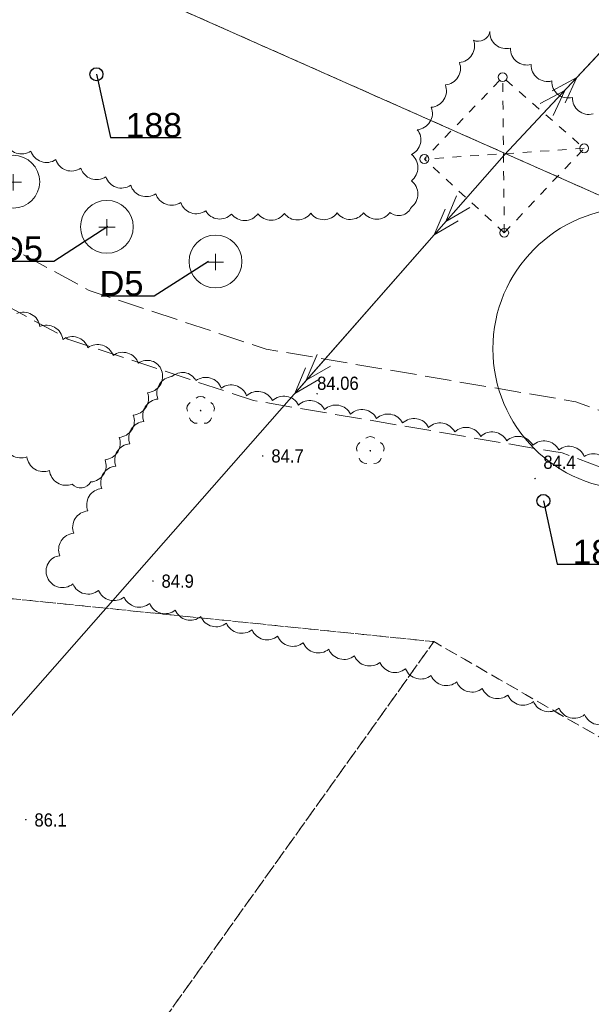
# Model space of a CAD drawing. Header units: metres. Extents: x 6540907 to 6541833, y 5893434 to 5894895.
# Tile 216 of 256: x 6541606 to 6541639, y 5894069 to 5894125. Entities that reach past the tile are written whole.
import ezdxf
from ezdxf import colors
from ezdxf.entities.mleader import LeaderData, LeaderLine
from ezdxf.enums import TextEntityAlignment as Align
from ezdxf.math import Vec2, Vec3

# ---------------------------------------------------------------- set-up
doc = ezdxf.new("R2010")
doc.units = ezdxf.units.M
doc.header["$MEASUREMENT"] = 0
for name, pattern in [('1.5_0.5', [2, 1.5, -0.5]), ('219-500', [0, 0]), ('egug-500', [1, 0.5, -0.5]), ('suep_sn_500', [0, 0]), ('supp_500', [1, 0.5, -0.5])]:
    doc.linetypes.add(name, pattern=pattern)
doc.layers.get('0').update_dxf_attribs({"color": 2, "linetype": 'CONTINUOUS', "lineweight": 5})
for name, color, linetype, lineweight in [('218-kontur użytku gruntowego', 251, 'CONTINUOUS', 9), ('219-działka ewidencyjna', 152, 'CONTINUOUS', 18), ('drzewo liściaste', 251, 'CONTINUOUS', 9), ('jezdnia', 251, 'CONTINUOUS', 9), ('pikieta naturalna', 251, 'CONTINUOUS', 9), ('pikieta naturalna-Atr2', 251, 'CONTINUOUS', 9), ('pikieta sztuczna', 251, 'CONTINUOUS', 9), ('pikieta sztuczna-Atr2', 251, 'CONTINUOUS', 9), ('przewód elektroenergetyczny średniego napięcia', 251, 'CONTINUOUS', 9), ('słup przewodów napowietrznych', 251, 'CONTINUOUS', 9), ('z_i_drzewa_liściste_korony', 66, 'CONTINUOUS', 20), ('z_i_drzewa_opis', 7, 'CONTINUOUS', 25), ('z_nas_kom_fraxinus', 162, 'CONTINUOUS', 20)]:
    doc.layers.add(name, color=color, linetype=linetype, lineweight=lineweight)
doc.layers.add('z_i_masywy_grupy', color=7, linetype='CONTINUOUS', lineweight=13, true_color=0x7f926c)
doc.styles.add('Opisowy', font='arial.ttf')
doc.styles.get("Standard").update_dxf_attribs({"font": 'Arial', "width": 0.75})

# ---------------------------------------------------------------- blocks, each defined once
blk = doc.blocks.new('SM05')
at = {"color": 0, "linetype": 'Continuous', "lineweight": 13}
blk.add_circle((0, 0), 0.25, dxfattribs=at)
blk = doc.blocks.new('SUEP2')
at = {"color": 0, "linetype": 'Continuous'}
for p, q in [((0, 0), (6.027, 0)), ((5.027, 0), (3.527, 0.5)), ((5.027, 0), (3.527, -0.5)), ((6.027, 0), (4.527, 0.5)), ((6.027, 0), (4.527, -0.5)), ((6.027, 0), (18.027, 0)), ((17.027, 0), (15.527, 0.5)), ((17.027, 0), (15.527, -0.5)), ((18.027, 0), (16.527, 0.5)), ((18.027, 0), (16.527, -0.5))]:
    blk.add_line(p, q, dxfattribs=at)
blk = doc.blocks.new('PW01')
at = {"linetype": 'Continuous', "lineweight": 13}
h = blk.add_hatch(color=0, dxfattribs=at)
edge = h.paths.add_edge_path()
edge.add_arc((0, 0), 0.045, 0, 360)
blk = doc.blocks.new('OP021')
at = {"linetype": 'Continuous', "lineweight": 13}
h = blk.add_hatch(color=0, dxfattribs=at)
edge = h.paths.add_edge_path()
edge.add_arc((0, 0), 0.05, 0, 360)
at = {"color": 0, "linetype": 'Continuous', "lineweight": 13}
for centre, start, end in [((0, 0.4), 49.272, 130.728), ((-0.38, 0.124), 121.308, 202.548), ((0.38, 0.124), 337.452, 58.692), ((-0.235, -0.324), 193.221, 274.871), ((0.235, -0.324), 265.129, 346.779)]:
    blk.add_arc(centre, 0.4, start, end, dxfattribs=at)
blk = doc.blocks.new('_None')
blk = doc.blocks.new('punkt')
h = blk.add_hatch()
h.set_pattern_fill('ANSI32', color=256, scale=0.2)
h.set_pattern_definition([(45, (-4781848.87, -5644337.08), (-1.34703841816, 1.34703841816), []), (45, (-4781847.972, -5644337.08), (-1.34703841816, 1.34703841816), [])])
edge = h.paths.add_edge_path()
edge.add_arc((0, 0), 0.243, 0, 360)
blk.add_circle((0, 0), 0.243)
blk = doc.blocks.new('d')
at = {"linetype": 'Continuous'}
for points in [[(0.461, 0), (-0.461, 0)], [(0, 0.461), (0, -0.461)]]:
    blk.add_lwpolyline(points, dxfattribs=at)
blk.add_circle((0, 0.031), 1.5, dxfattribs=at)

msp = doc.modelspace()

# ---------------------------------------------------------------- linework, layer by layer
at = {"layer": '218-kontur użytku gruntowego', "linetype": 'egug-500', "lineweight": 18, "flags": 128}
for points in [[(6541669.76, 5894101.248), (6541528.91, 5894163.708)], [(6541528.91, 5894163.708), (6541669.76, 5894101.248)], [(6541566.22, 5894095.858), (6541629.97, 5894089.378)], [(6541629.97, 5894089.378), (6541566.22, 5894095.858)], [(6541595.6, 5894041.278), (6541629.97, 5894089.378)], [(6541629.97, 5894089.378), (6541595.6, 5894041.278)], [(6541629.97, 5894089.378), (6541650.13, 5894077.758)], [(6541650.13, 5894077.758), (6541629.97, 5894089.378)]]:
    msp.add_lwpolyline(points, dxfattribs=at)
at = {"layer": '219-działka ewidencyjna', "linetype": '219-500', "lineweight": 18, "flags": 128}
msp.add_lwpolyline([(6541669.76, 5894101.248), (6541528.91, 5894163.708)], dxfattribs=at)
at = {"layer": 'jezdnia', "linetype": '1.5_0.5', "lineweight": 18, "flags": 128}
msp.add_lwpolyline([(6541655.08, 5894095.498), (6541652.89, 5894097.548), (6541638.04, 5894102.998), (6541620.44, 5894105.988), (6541610.38, 5894109.318), (6541601.85, 5894113.978), (6541547.45, 5894150.098), (6541531.44, 5894159.048), (6541531.12, 5894155.938), (6541545.86, 5894147.558), (6541600.29, 5894111.408), (6541609.18, 5894106.558), (6541619.72, 5894103.068), (6541637.26, 5894100.088), (6541651.25, 5894094.948), (6541653.68, 5894093.368), (6541654.6, 5894094.938)], close=True, dxfattribs=at)
at = {"layer": 'przewód elektroenergetyczny średniego napięcia', "linetype": 'suep_sn_500', "lineweight": 18, "flags": 128}
for points in [[(6541633.97, 5894117.008), (6541682.61, 5894169.005)], [(6541682.61, 5894169.005), (6541633.97, 5894117.008)], [(6541537.46, 5894007.268), (6541633.97, 5894117.008)]]:
    msp.add_lwpolyline(points, dxfattribs=at)
at = {"layer": 'słup przewodów napowietrznych', "linetype": 'supp_500', "lineweight": 18, "flags": 128}
for points in [[(6541633.97, 5894112.588), (6541638.51, 5894117.388), (6541633.88, 5894121.428), (6541629.43, 5894116.778)], [(6541633.97, 5894112.588), (6541633.88, 5894121.428)], [(6541638.51, 5894117.388), (6541629.43, 5894116.778)], [(6541633.97, 5894112.588), (6541629.43, 5894116.778)]]:
    msp.add_lwpolyline(points, dxfattribs=at)
at = {"layer": 'z_i_drzewa_liściste_korony', "linetype": 'Continuous'}
msp.add_circle((6541641.321, 5894106.005), 8, dxfattribs=at)
at = {"layer": 'z_i_masywy_grupy', "linetype": 'Continuous'}
for points in [[(6541639.011, 5894119.34, -0.5), (6541637.838, 5894120.276, -0.5), (6541636.666, 5894121.211, -0.5), (6541635.493, 5894122.146, -0.5), (6541634.32, 5894123.081, -0.5), (6541633.147, 5894124.016, -0.5), (6541632.217, 5894123.529, -0.5), (6541631.42, 5894122.258, -0.5), (6541630.623, 5894120.988, -0.5), (6541629.826, 5894119.717, -0.5), (6541629.029, 5894118.446, -0.5), (6541628.691, 5894117.043, -0.5), (6541628.691, 5894115.543, -0.5), (6541628.691, 5894114.043, -0.5), (6541627.477, 5894113.746, -0.5), (6541625.977, 5894113.731, -0.5), (6541624.477, 5894113.716, -0.5), (6541622.977, 5894113.701, -0.5), (6541621.477, 5894113.687, -0.5), (6541619.977, 5894113.672, -0.5), (6541618.477, 5894113.657, -0.5), (6541617.008, 5894113.835, -0.5), (6541615.589, 5894114.32, -0.5), (6541614.169, 5894114.805, -0.5), (6541612.75, 5894115.29, -0.5), (6541611.331, 5894115.775, -0.5), (6541609.911, 5894116.26, -0.5), (6541608.492, 5894116.745, -0.5), (6541607.072, 5894117.23, -0.5), (6541605.653, 5894117.714, -0.5)], [(6541606.281, 5894108.003, -0.5), (6541607.587, 5894107.266, -0.5), (6541608.894, 5894106.529, -0.5), (6541610.319, 5894106.068, -0.5), (6541611.752, 5894105.626, -0.5), (6541613.186, 5894105.184, -0.5), (6541614.503, 5894104.777, -0.5), (6541613.701, 5894103.51, -0.5), (6541612.898, 5894102.243, -0.5), (6541612.095, 5894100.976, -0.5), (6541611.292, 5894099.709, -0.5), (6541610.489, 5894098.442, -0.5), (6541609.417, 5894098.32, -0.5), (6541608.134, 5894099.097, -0.5), (6541606.851, 5894099.874, -0.5), (6541605.568, 5894100.651, -0.5)], [(6541639.988, 5894084.862, -0.5), (6541638.534, 5894085.233, -0.5), (6541637.081, 5894085.604, -0.5), (6541635.628, 5894085.975, -0.5), (6541634.174, 5894086.346, -0.5), (6541632.721, 5894086.717, -0.5), (6541631.267, 5894087.088, -0.5), (6541629.814, 5894087.459, -0.5), (6541628.36, 5894087.83, -0.5), (6541626.907, 5894088.201, -0.5), (6541625.454, 5894088.572, -0.5), (6541624, 5894088.943, -0.5), (6541622.547, 5894089.314, -0.5), (6541621.093, 5894089.685, -0.5), (6541619.64, 5894090.056, -0.5), (6541618.187, 5894090.427, -0.5), (6541616.733, 5894090.798, -0.5), (6541615.28, 5894091.169, -0.5), (6541613.826, 5894091.54, -0.5), (6541612.373, 5894091.911, -0.5), (6541610.92, 5894092.282, -0.5), (6541609.466, 5894092.653, -0.5), (6541608.013, 5894093.024, -0.5), (6541608.716, 5894094.257, -0.5), (6541609.513, 5894095.528, -0.5), (6541610.31, 5894096.798, -0.5), (6541611.107, 5894098.069, -0.5), (6541611.904, 5894099.34, -0.5), (6541612.701, 5894100.611, -0.5), (6541613.498, 5894101.881, -0.5), (6541614.295, 5894103.152, -0.5), (6541615.092, 5894104.423, -0.5), (6541616.455, 5894104.195, -0.5), (6541617.893, 5894103.768, -0.5), (6541619.331, 5894103.342, -0.5), (6541620.803, 5894103.061, -0.5), (6541622.281, 5894102.807, -0.5), (6541623.76, 5894102.554, -0.5), (6541625.238, 5894102.3, -0.5), (6541626.716, 5894102.046, -0.5), (6541628.195, 5894101.792, -0.5), (6541629.673, 5894101.539, -0.5), (6541631.152, 5894101.285, -0.5), (6541632.63, 5894101.031, -0.5), (6541634.108, 5894100.777, -0.5), (6541635.587, 5894100.524, -0.5), (6541637.065, 5894100.27, -0.5), (6541638.51, 5894099.89, -0.5), (6541639.917, 5894099.37, -0.5)]]:
    msp.add_lwpolyline(points, format="xyb", dxfattribs=at)

# ---------------------------------------------------------------- block references
at = {"layer": 'drzewo liściaste', "linetype": 'Continuous', "lineweight": 18}
for p in [(6541616.72, 5894102.498), (6541616.72, 5894102.498), (6541616.72, 5894102.498), (6541626.36, 5894100.218), (6541626.36, 5894100.218), (6541626.36, 5894100.218)]:
    msp.add_blockref('OP021', p, dxfattribs=at)
at = {"layer": 'pikieta naturalna', "linetype": 'Continuous', "lineweight": 13}
for p in [(6541620.25, 5894099.918), (6541635.72, 5894098.638), (6541614.01, 5894092.818), (6541606.79, 5894079.268)]:
    msp.add_blockref('PW01', p, dxfattribs=at)
at = {"layer": 'pikieta sztuczna', "linetype": 'Continuous', "lineweight": 13}
msp.add_blockref('PW01', (6541623.34, 5894103.448), dxfattribs=at)
at = {"layer": 'przewód elektroenergetyczny średniego napięcia', "linetype": 'Continuous', "lineweight": 18}
for rotation in [46.911, 228.6699999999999]:
    msp.add_blockref('SUEP2', (6541633.97, 5894117.008), dxfattribs=dict(at, rotation=rotation))
at = {"layer": 'słup przewodów napowietrznych', "linetype": 'Continuous', "lineweight": 18}
for p in [(6541633.88, 5894121.428), (6541638.51, 5894117.388), (6541629.43, 5894116.778), (6541633.97, 5894112.588)]:
    msp.add_blockref('SM05', p, dxfattribs=at)
at = {"layer": 'z_i_drzewa_opis', "ltscale": 0.01, "xscale": 1.520278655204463, "yscale": 1.520278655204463, "zscale": 1.520278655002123}
for p in [(6541610.804, 5894121.591), (6541636.19, 5894097.365)]:
    msp.add_blockref('punkt', p, dxfattribs=at)
at = {"layer": 'z_nas_kom_fraxinus', "linetype": 'Continuous'}
for p in [(6541606.079, 5894115.461), (6541611.396, 5894112.901), (6541617.566, 5894110.931)]:
    msp.add_blockref('d', p, dxfattribs=at)

# ---------------------------------------------------------------- texts
at = {"layer": 'pikieta naturalna-Atr2', "width": 0.9}
for s, p in [('84.7', (6541620.74, 5894099.548)), ('84.4', (6541636.19, 5894099.188)), ('84.9', (6541614.5, 5894092.438)), ('86.1', (6541607.28, 5894078.878))]:
    msp.add_text(s, height=0.75, dxfattribs=at).set_placement(p)
at = {"layer": 'pikieta sztuczna-Atr2', "width": 0.9}
msp.add_text('84.06', height=0.75, dxfattribs=at).set_placement((6541623.34, 5894103.448), align=Align.BOTTOM_LEFT)

# ---------------------------------------------------------------- leaders
at = {"layer": 'z_i_drzewa_opis'}
ml = msp.add_multileader_mtext('Standard', dxfattribs=at)
ml.set_content('188', color=256, style='Opisowy')
ml.set_leader_properties()
ml.set_arrow_properties(name='NONE')
ml.build(insert=Vec2(0, 0))
ml.multileader.update_dxf_attribs({"has_dogleg": 0, "text_left_attachment_type": 6, "text_right_attachment_type": 5, "text_top_attachment_type": 0, "text_bottom_attachment_type": 0, "dogleg_length": 1.914, "arrow_head_size": 7.005})
ctx = ml.context
ctx.base_point, ctx.char_height, ctx.arrow_head_size, ctx.landing_gap_size, ctx.plane_origin = Vec3(6541611.592, 5894117.998), 1.3683, 7.005, 0.876, Vec3(6541604.221, 5894113.614)
ctx.left_attachment, ctx.right_attachment, ctx.attachment_type = 6, 5, 2
notes = []
notes.append((ctx, [(1, (1, 1, 0), (6541608.552, 5894117.998), (1, 0), 3.041, [(0, [(6541610.804, 5894121.591), (6541611.592, 5894117.998), (6541611.592, 5894117.998), (6541611.592, 5894117.998), (6541611.592, 5894117.998), (6541611.592, 5894117.998), (6541611.592, 5894117.998), (6541611.592, 5894117.998), (6541611.592, 5894117.998), (6541611.592, 5894117.998), (6541611.592, 5894117.998), (6541611.592, 5894117.998), (6541611.592, 5894117.998), (6541611.592, 5894117.998), (6541611.592, 5894117.998), (6541611.592, 5894117.998), (6541611.592, 5894117.998), (6541611.592, 5894117.998), (6541611.592, 5894117.998), (6541611.592, 5894117.998), (6541611.592, 5894117.998), (6541611.592, 5894117.998), (6541611.592, 5894117.998), (6541611.592, 5894117.998), (6541611.592, 5894117.998), (6541611.592, 5894117.998), (6541611.592, 5894117.998), (6541611.592, 5894117.998), (6541611.592, 5894117.998), (6541611.592, 5894117.998), (6541611.592, 5894117.998), (6541611.592, 5894117.998), (6541611.592, 5894117.998), (6541611.592, 5894117.998), (6541611.592, 5894117.998), (6541611.592, 5894117.998), (6541611.592, 5894117.998), (6541611.592, 5894117.998), (6541611.592, 5894117.998), (6541611.592, 5894117.998), (6541611.592, 5894117.998), (6541611.592, 5894117.998), (6541611.592, 5894117.998), (6541611.592, 5894117.998), (6541611.592, 5894117.998), (6541611.592, 5894117.998), (6541611.592, 5894117.998), (6541611.592, 5894117.998), (6541611.592, 5894117.998), (6541611.592, 5894117.998), (6541611.592, 5894117.998), (6541611.592, 5894117.998), (6541611.592, 5894117.998), (6541611.592, 5894117.998), (6541611.592, 5894117.998), (6541611.592, 5894117.998), (6541611.592, 5894117.998), (6541611.592, 5894117.998), (6541611.592, 5894117.998), (6541611.592, 5894117.998), (6541611.592, 5894117.998), (6541611.592, 5894117.998), (6541611.592, 5894117.998), (6541611.592, 5894117.998), (6541611.592, 5894117.998), (6541611.592, 5894117.998), (6541611.592, 5894117.998), (6541611.592, 5894117.998), (6541611.592, 5894117.998), (6541611.592, 5894117.998), (6541611.592, 5894117.998), (6541611.592, 5894117.998), (6541611.592, 5894117.998), (6541611.592, 5894117.998), (6541611.592, 5894117.998), (6541611.592, 5894117.998), (6541611.592, 5894117.998), (6541611.592, 5894117.998), (6541611.592, 5894117.998), (6541611.592, 5894117.998), (6541611.592, 5894117.998), (6541611.592, 5894117.998), (6541611.592, 5894117.998), (6541611.592, 5894117.998), (6541611.592, 5894117.998), (6541611.592, 5894117.998), (6541611.592, 5894117.998), (6541611.592, 5894117.998), (6541611.592, 5894117.998), (6541611.592, 5894117.998), (6541611.592, 5894117.998), (6541611.592, 5894117.998), (6541611.592, 5894117.998), (6541611.592, 5894117.998), (6541611.592, 5894117.998), (6541611.592, 5894117.998), (6541611.592, 5894117.998), (6541611.592, 5894117.998), (6541611.592, 5894117.998), (6541611.592, 5894117.998), (6541611.592, 5894117.998), (6541611.592, 5894117.998), (6541611.592, 5894117.998), (6541611.592, 5894117.998), (6541611.592, 5894117.998), (6541611.592, 5894117.998), (6541611.592, 5894117.998), (6541611.592, 5894117.998), (6541611.592, 5894117.998), (6541611.592, 5894117.998), (6541611.592, 5894117.998), (6541611.592, 5894117.998), (6541611.592, 5894117.998), (6541611.592, 5894117.998), (6541611.592, 5894117.998), (6541611.592, 5894117.998), (6541611.592, 5894117.998), (6541611.592, 5894117.998), (6541611.592, 5894117.998), (6541611.592, 5894117.998), (6541611.592, 5894117.998), (6541611.592, 5894117.998), (6541611.592, 5894117.998), (6541611.592, 5894117.998), (6541611.592, 5894117.998), (6541611.592, 5894117.998), (6541611.592, 5894117.998), (6541611.592, 5894117.998), (6541611.592, 5894117.998), (6541611.592, 5894117.998)], 256, [])])]))
ctx.mtext.insert, ctx.mtext.flow_direction = Vec3(6541612.468, 5894119.39), 5
ml = msp.add_multileader_mtext('Standard', dxfattribs=at)
ml.set_content('D5', color=256, style='Opisowy')
ml.set_leader_properties()
ml.set_arrow_properties(name='NONE')
ml.build(insert=Vec2(0, 0))
ml.multileader.update_dxf_attribs({"has_dogleg": 0, "text_left_attachment_type": 6, "text_right_attachment_type": 5, "text_top_attachment_type": 0, "text_bottom_attachment_type": 0, "dogleg_length": 1.914, "arrow_head_size": 4.904})
ctx = ml.context
ctx.base_point, ctx.char_height, ctx.arrow_head_size, ctx.landing_gap_size, ctx.plane_origin = Vec3(6541604.881, 5894110.967), 1.4, 4.904, 0.613, Vec3(6541613.538, 5894107.898)
ctx.left_attachment, ctx.right_attachment, ctx.text_align_type, ctx.attachment_type = 6, 5, 2, 2
notes.append((ctx, [(1, (1, 1, 0), (6541610.507, 5894110.967), (-1, 0), 2.128, [(0, [(6541611.456, 5894112.94), (6541608.378, 5894110.967), (6541608.378, 5894110.967), (6541608.378, 5894110.967), (6541608.378, 5894110.967), (6541608.378, 5894110.967), (6541608.378, 5894110.967), (6541608.378, 5894110.967), (6541608.378, 5894110.967), (6541608.378, 5894110.967), (6541608.378, 5894110.967), (6541608.378, 5894110.967), (6541608.378, 5894110.967), (6541608.378, 5894110.967), (6541608.378, 5894110.967), (6541608.378, 5894110.967), (6541608.378, 5894110.967), (6541608.378, 5894110.967), (6541608.378, 5894110.967), (6541608.378, 5894110.967), (6541608.378, 5894110.967), (6541608.378, 5894110.967), (6541608.378, 5894110.967), (6541608.378, 5894110.967), (6541608.378, 5894110.967), (6541608.378, 5894110.967), (6541608.378, 5894110.967), (6541608.378, 5894110.967), (6541608.378, 5894110.967), (6541608.378, 5894110.967), (6541608.378, 5894110.967), (6541608.378, 5894110.967), (6541608.378, 5894110.967), (6541608.378, 5894110.967), (6541608.378, 5894110.967), (6541608.378, 5894110.967), (6541608.378, 5894110.967), (6541608.378, 5894110.967), (6541608.378, 5894110.967), (6541608.378, 5894110.967), (6541608.378, 5894110.967), (6541608.378, 5894110.967), (6541608.378, 5894110.967), (6541608.378, 5894110.967), (6541608.378, 5894110.967), (6541608.378, 5894110.967), (6541608.378, 5894110.967), (6541608.378, 5894110.967), (6541608.378, 5894110.967), (6541608.378, 5894110.967), (6541608.378, 5894110.967), (6541608.378, 5894110.967), (6541608.378, 5894110.967), (6541608.378, 5894110.967), (6541608.378, 5894110.967), (6541608.378, 5894110.967), (6541608.378, 5894110.967), (6541608.378, 5894110.967), (6541608.378, 5894110.967), (6541608.378, 5894110.967), (6541608.378, 5894110.967), (6541608.378, 5894110.967), (6541608.378, 5894110.967), (6541608.378, 5894110.967), (6541608.378, 5894110.967), (6541608.378, 5894110.967), (6541608.378, 5894110.967), (6541608.378, 5894110.967), (6541608.378, 5894110.967), (6541608.378, 5894110.967), (6541608.378, 5894110.967), (6541608.378, 5894110.967), (6541608.378, 5894110.967), (6541608.378, 5894110.967), (6541608.378, 5894110.967), (6541608.378, 5894110.967), (6541608.378, 5894110.967), (6541608.378, 5894110.967), (6541608.378, 5894110.967), (6541608.378, 5894110.967), (6541608.378, 5894110.967), (6541608.378, 5894110.967), (6541608.378, 5894110.967), (6541608.378, 5894110.967), (6541608.378, 5894110.967), (6541608.378, 5894110.967), (6541608.378, 5894110.967), (6541608.378, 5894110.967), (6541608.378, 5894110.967), (6541608.378, 5894110.967), (6541608.378, 5894110.967), (6541608.378, 5894110.967), (6541608.378, 5894110.967), (6541608.378, 5894110.967), (6541608.378, 5894110.967), (6541608.378, 5894110.967), (6541608.378, 5894110.967), (6541608.378, 5894110.967), (6541608.378, 5894110.967), (6541608.378, 5894110.967), (6541608.378, 5894110.967), (6541608.378, 5894110.967), (6541608.378, 5894110.967), (6541608.378, 5894110.967), (6541608.378, 5894110.967), (6541608.378, 5894110.967), (6541608.378, 5894110.967), (6541608.378, 5894110.967), (6541608.378, 5894110.967), (6541608.378, 5894110.967), (6541608.378, 5894110.967), (6541608.378, 5894110.967), (6541608.378, 5894110.967), (6541608.378, 5894110.967), (6541608.378, 5894110.967), (6541608.378, 5894110.967), (6541608.378, 5894110.967), (6541608.378, 5894110.967), (6541608.378, 5894110.967), (6541608.378, 5894110.967), (6541608.378, 5894110.967), (6541608.378, 5894110.967)], 256, [])])]))
ctx.mtext.insert, ctx.mtext.alignment, ctx.mtext.flow_direction = Vec3(6541607.765, 5894112.391), 3, 5
ml = msp.add_multileader_mtext('Standard', dxfattribs=at)
ml.set_content('D5', color=256, style='Opisowy')
ml.set_leader_properties()
ml.set_arrow_properties(name='NONE')
ml.build(insert=Vec2(0, 0))
ml.multileader.update_dxf_attribs({"has_dogleg": 0, "text_left_attachment_type": 6, "text_right_attachment_type": 5, "text_top_attachment_type": 0, "text_bottom_attachment_type": 0, "dogleg_length": 1.914, "arrow_head_size": 4.904})
ctx = ml.context
ctx.base_point, ctx.char_height, ctx.arrow_head_size, ctx.landing_gap_size, ctx.plane_origin = Vec3(6541610.591, 5894108.998), 1.4, 4.904, 0.613, Vec3(6541619.248, 5894105.929)
ctx.left_attachment, ctx.right_attachment, ctx.text_align_type, ctx.attachment_type = 6, 5, 2, 2
notes.append((ctx, [(1, (1, 1, 0), (6541616.216, 5894108.998), (-1, 0), 2.128, [(0, [(6541617.166, 5894110.97), (6541614.088, 5894108.998), (6541614.088, 5894108.998), (6541614.088, 5894108.998), (6541614.088, 5894108.998), (6541614.088, 5894108.998), (6541614.088, 5894108.998), (6541614.088, 5894108.998), (6541614.088, 5894108.998), (6541614.088, 5894108.998), (6541614.088, 5894108.998), (6541614.088, 5894108.998), (6541614.088, 5894108.998), (6541614.088, 5894108.998), (6541614.088, 5894108.998), (6541614.088, 5894108.998), (6541614.088, 5894108.998), (6541614.088, 5894108.998), (6541614.088, 5894108.998), (6541614.088, 5894108.998), (6541614.088, 5894108.998), (6541614.088, 5894108.998), (6541614.088, 5894108.998), (6541614.088, 5894108.998), (6541614.088, 5894108.998), (6541614.088, 5894108.998), (6541614.088, 5894108.998), (6541614.088, 5894108.998), (6541614.088, 5894108.998), (6541614.088, 5894108.998), (6541614.088, 5894108.998), (6541614.088, 5894108.998), (6541614.088, 5894108.998), (6541614.088, 5894108.998), (6541614.088, 5894108.998), (6541614.088, 5894108.998), (6541614.088, 5894108.998), (6541614.088, 5894108.998), (6541614.088, 5894108.998), (6541614.088, 5894108.998), (6541614.088, 5894108.998), (6541614.088, 5894108.998), (6541614.088, 5894108.998), (6541614.088, 5894108.998), (6541614.088, 5894108.998), (6541614.088, 5894108.998), (6541614.088, 5894108.998), (6541614.088, 5894108.998), (6541614.088, 5894108.998), (6541614.088, 5894108.998), (6541614.088, 5894108.998), (6541614.088, 5894108.998), (6541614.088, 5894108.998), (6541614.088, 5894108.998), (6541614.088, 5894108.998), (6541614.088, 5894108.998), (6541614.088, 5894108.998), (6541614.088, 5894108.998), (6541614.088, 5894108.998), (6541614.088, 5894108.998), (6541614.088, 5894108.998), (6541614.088, 5894108.998), (6541614.088, 5894108.998), (6541614.088, 5894108.998), (6541614.088, 5894108.998), (6541614.088, 5894108.998), (6541614.088, 5894108.998), (6541614.088, 5894108.998), (6541614.088, 5894108.998), (6541614.088, 5894108.998), (6541614.088, 5894108.998), (6541614.088, 5894108.998), (6541614.088, 5894108.998), (6541614.088, 5894108.998), (6541614.088, 5894108.998), (6541614.088, 5894108.998), (6541614.088, 5894108.998), (6541614.088, 5894108.998), (6541614.088, 5894108.998), (6541614.088, 5894108.998), (6541614.088, 5894108.998), (6541614.088, 5894108.998), (6541614.088, 5894108.998), (6541614.088, 5894108.998), (6541614.088, 5894108.998), (6541614.088, 5894108.998), (6541614.088, 5894108.998), (6541614.088, 5894108.998), (6541614.088, 5894108.998), (6541614.088, 5894108.998), (6541614.088, 5894108.998), (6541614.088, 5894108.998), (6541614.088, 5894108.998), (6541614.088, 5894108.998), (6541614.088, 5894108.998), (6541614.088, 5894108.998), (6541614.088, 5894108.998), (6541614.088, 5894108.998), (6541614.088, 5894108.998), (6541614.088, 5894108.998), (6541614.088, 5894108.998), (6541614.088, 5894108.998), (6541614.088, 5894108.998), (6541614.088, 5894108.998), (6541614.088, 5894108.998), (6541614.088, 5894108.998), (6541614.088, 5894108.998), (6541614.088, 5894108.998), (6541614.088, 5894108.998), (6541614.088, 5894108.998), (6541614.088, 5894108.998), (6541614.088, 5894108.998), (6541614.088, 5894108.998), (6541614.088, 5894108.998), (6541614.088, 5894108.998), (6541614.088, 5894108.998), (6541614.088, 5894108.998), (6541614.088, 5894108.998), (6541614.088, 5894108.998), (6541614.088, 5894108.998), (6541614.088, 5894108.998), (6541614.088, 5894108.998)], 256, [])])]))
ctx.mtext.insert, ctx.mtext.alignment, ctx.mtext.flow_direction = Vec3(6541613.475, 5894110.422), 3, 5
ml = msp.add_multileader_mtext('Standard', dxfattribs=at)
ml.set_content('184', color=256, style='Opisowy')
ml.set_leader_properties()
ml.set_arrow_properties(name='NONE')
ml.build(insert=Vec2(0, 0))
ml.multileader.update_dxf_attribs({"has_dogleg": 0, "text_left_attachment_type": 6, "text_right_attachment_type": 5, "text_top_attachment_type": 0, "text_bottom_attachment_type": 0, "dogleg_length": 1.914, "arrow_head_size": 7.005})
ctx = ml.context
ctx.base_point, ctx.char_height, ctx.arrow_head_size, ctx.landing_gap_size, ctx.plane_origin = Vec3(6541636.978, 5894093.772), 1.3683, 7.005, 0.876, Vec3(6541629.607, 5894089.388)
ctx.left_attachment, ctx.right_attachment, ctx.attachment_type = 6, 5, 2
notes.append((ctx, [(1, (1, 1, 0), (6541633.938, 5894093.772), (1, 0), 3.041, [(0, [(6541636.19, 5894097.365), (6541636.978, 5894093.772), (6541636.978, 5894093.772), (6541636.978, 5894093.772), (6541636.978, 5894093.772), (6541636.978, 5894093.772), (6541636.978, 5894093.772), (6541636.978, 5894093.772), (6541636.978, 5894093.772), (6541636.978, 5894093.772), (6541636.978, 5894093.772), (6541636.978, 5894093.772), (6541636.978, 5894093.772), (6541636.978, 5894093.772), (6541636.978, 5894093.772), (6541636.978, 5894093.772), (6541636.978, 5894093.772), (6541636.978, 5894093.772), (6541636.978, 5894093.772), (6541636.978, 5894093.772), (6541636.978, 5894093.772), (6541636.978, 5894093.772), (6541636.978, 5894093.772), (6541636.978, 5894093.772), (6541636.978, 5894093.772), (6541636.978, 5894093.772), (6541636.978, 5894093.772), (6541636.978, 5894093.772), (6541636.978, 5894093.772), (6541636.978, 5894093.772), (6541636.978, 5894093.772), (6541636.978, 5894093.772), (6541636.978, 5894093.772), (6541636.978, 5894093.772), (6541636.978, 5894093.772), (6541636.978, 5894093.772), (6541636.978, 5894093.772), (6541636.978, 5894093.772), (6541636.978, 5894093.772), (6541636.978, 5894093.772), (6541636.978, 5894093.772), (6541636.978, 5894093.772), (6541636.978, 5894093.772), (6541636.978, 5894093.772), (6541636.978, 5894093.772), (6541636.978, 5894093.772), (6541636.978, 5894093.772), (6541636.978, 5894093.772), (6541636.978, 5894093.772), (6541636.978, 5894093.772), (6541636.978, 5894093.772), (6541636.978, 5894093.772), (6541636.978, 5894093.772), (6541636.978, 5894093.772), (6541636.978, 5894093.772), (6541636.978, 5894093.772), (6541636.978, 5894093.772), (6541636.978, 5894093.772), (6541636.978, 5894093.772), (6541636.978, 5894093.772), (6541636.978, 5894093.772), (6541636.978, 5894093.772), (6541636.978, 5894093.772), (6541636.978, 5894093.772), (6541636.978, 5894093.772), (6541636.978, 5894093.772), (6541636.978, 5894093.772), (6541636.978, 5894093.772), (6541636.978, 5894093.772), (6541636.978, 5894093.772), (6541636.978, 5894093.772), (6541636.978, 5894093.772), (6541636.978, 5894093.772), (6541636.978, 5894093.772), (6541636.978, 5894093.772), (6541636.978, 5894093.772), (6541636.978, 5894093.772), (6541636.978, 5894093.772), (6541636.978, 5894093.772), (6541636.978, 5894093.772), (6541636.978, 5894093.772), (6541636.978, 5894093.772), (6541636.978, 5894093.772), (6541636.978, 5894093.772), (6541636.978, 5894093.772), (6541636.978, 5894093.772), (6541636.978, 5894093.772), (6541636.978, 5894093.772), (6541636.978, 5894093.772), (6541636.978, 5894093.772), (6541636.978, 5894093.772), (6541636.978, 5894093.772), (6541636.978, 5894093.772), (6541636.978, 5894093.772), (6541636.978, 5894093.772), (6541636.978, 5894093.772), (6541636.978, 5894093.772), (6541636.978, 5894093.772), (6541636.978, 5894093.772), (6541636.978, 5894093.772), (6541636.978, 5894093.772), (6541636.978, 5894093.772), (6541636.978, 5894093.772), (6541636.978, 5894093.772), (6541636.978, 5894093.772), (6541636.978, 5894093.772), (6541636.978, 5894093.772), (6541636.978, 5894093.772), (6541636.978, 5894093.772), (6541636.978, 5894093.772), (6541636.978, 5894093.772), (6541636.978, 5894093.772), (6541636.978, 5894093.772), (6541636.978, 5894093.772), (6541636.978, 5894093.772), (6541636.978, 5894093.772), (6541636.978, 5894093.772), (6541636.978, 5894093.772), (6541636.978, 5894093.772), (6541636.978, 5894093.772), (6541636.978, 5894093.772), (6541636.978, 5894093.772), (6541636.978, 5894093.772), (6541636.978, 5894093.772), (6541636.978, 5894093.772), (6541636.978, 5894093.772), (6541636.978, 5894093.772), (6541636.978, 5894093.772), (6541636.978, 5894093.772), (6541636.978, 5894093.772)], 256, [])])]))
ctx.mtext.insert, ctx.mtext.flow_direction = Vec3(6541637.854, 5894095.164), 5
for ctx, leaders in notes:
    for number, flags, end, landing, length, lines in leaders:
        leader = LeaderData()
        leader.index, (leader.has_last_leader_line, leader.has_dogleg_vector, leader.attachment_direction) = number, flags
        leader.last_leader_point, leader.dogleg_vector, leader.dogleg_length = Vec3(end), Vec3(landing), length
        for number, points, colour, breaks in lines:
            line = LeaderLine()
            line.index, line.vertices, line.color, line.breaks = number, Vec3.list(points), colors.encode_raw_color(colour), breaks
            leader.lines.append(line)
        ctx.leaders.append(leader)

doc.saveas('drawing.dxf')
